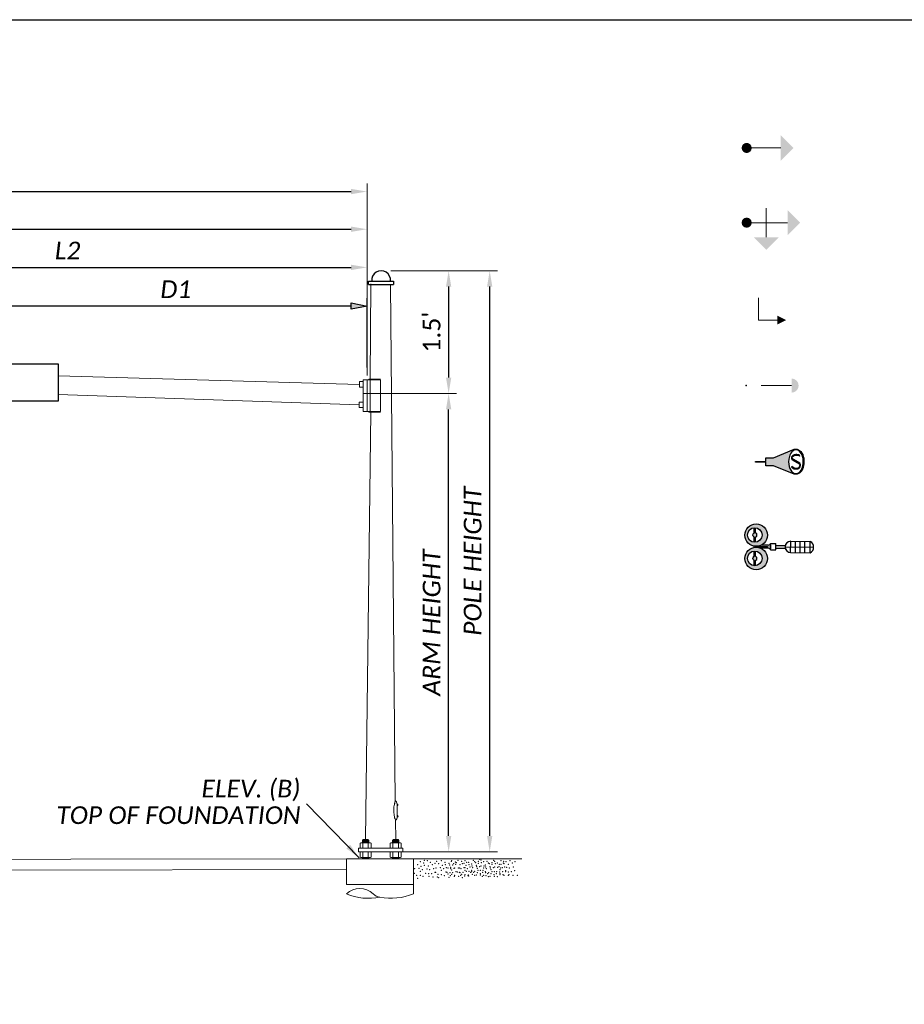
# Model space of a CAD drawing. Header units: feet. Extents: x 2117445.6 to 2117516.1, y 657760.8 to 657781.8.
# Tile 6 of 8: x 2117492.8 to 2117499.8, y 657774 to 657781.8. Entities that reach past the tile are written whole.
import ezdxf

# ---------------------------------------------------------------- set-up
doc = ezdxf.new("R2010")
doc.units = ezdxf.units.FT
doc.header["$MEASUREMENT"] = 0
doc.linetypes.add('OhDOT_USTN1', pattern=[0.055, 0.014, -0.041])
doc.layers.add('0_Mview', color=7, linetype='Continuous', plot=False)
for name, color, linetype in [('SG_P_Detection', 24, 'Continuous'), ('SG_P_Heads', 2, 'Continuous'), ('SG_X_Heads', 2, 'Continuous'), ('SG_X_Mast_Arm', 7, 'OhDOT_USTN1'), ('SH_Data', 7, 'Continuous'), ('SH_Text', 7, 'Continuous')]:
    doc.layers.add(name, color=color, linetype=linetype)
doc.layers.add('SG_P_Detection (Construction)', color=12, linetype='Continuous', lineweight=13)
doc.styles.add('Slanted-Normal', font='font31.shx', dxfattribs={"height": 0.14})
doc.styles.add('Slanted-Normal LS 0.50', font='font31.shx', dxfattribs={"height": 0.14})
doc.styles.add('Slanted-Normal LS 0.50_0', font='font31.shx')
doc.styles.get("Standard").update_dxf_attribs({"font": 'arial.ttf'})
doc.dimstyles.new('Dec-0  Slanted', dxfattribs={"dimtxt": 0.14, "dimasz": 0.14, "dimexe": 0.07, "dimexo": 0.07, "dimgap": 0.07, "dimtad": 1, "dimdec": 0, "dimzin": 3, "dimdsep": 46, "dimtxsty": 'Slanted-Normal', "dimblk": 'Dim1', "dimcen": 0, "dimclrd": 95, "dimclre": 95, "dimclrt": 7, "dimaunit": 1, "dimadec": 5, "dimazin": 3, "dimtfac": 1, "dimtdec": 0, "dimtmove": 1, "dimatfit": 0, "dimldrblk": 'Dim1', "dimfxl": 1, "dimtolj": 1, "dimtzin": 0, "dimlwd": -1, "dimlwe": -1, "dimarcsym": 0})
doc.dimstyles.get("Standard").update_dxf_attribs({"dimtxt": 0.18, "dimasz": 0.18, "dimexe": 0.18, "dimexo": 0.0625, "dimgap": 0.09, "dimtad": 0, "dimtih": 1, "dimtoh": 1, "dimdec": 4, "dimzin": 0, "dimdsep": 46, "dimtxsty": 'Standard', "dimcen": 0.09, "dimadec": 0, "dimazin": 0, "dimtfac": 1, "dimtdec": 4, "dimtofl": 0, "dimtmove": 0, "dimatfit": 3, "dimfxl": 1, "dimtolj": 1, "dimtzin": 0, "dimarcsym": 0})

# ---------------------------------------------------------------- blocks, each defined once
blk = doc.blocks.new('*U1144')
at = {"layer": 'SH_Data', "lineweight": 13}
blk.add_line((-0.635, 0.114), (0.635, 0.114), dxfattribs=at)
for p in [(-0.586, 0.048), (-0.568, 0.003), (-0.555, 0.082), (-0.555, 0.082), (-0.555, 0.082), (-0.555, 0.082), (-0.544, 0.029), (-0.544, 0.029), (-0.544, 0.029), (-0.513, 0.066), (-0.513, 0.066), (-0.513, 0.066), (-0.513, 0.066), (-0.508, 0.037), (-0.505, 0.097), (-0.505, 0.097), (-0.471, 0.092), (-0.471, 0.092), (-0.471, 0.092), (-0.471, 0.092), (-0.458, 0.032), (-0.437, 0.074), (-0.437, 0.074), (-0.437, 0.074), (-0.437, 0.074), (-0.437, 0.074), (-0.411, 0.048), (-0.411, 0.048), (-0.38, 0.061), (-0.38, 0.061), (-0.369, 0.008), (-0.361, 0.087), (-0.361, 0.087), (-0.338, 0.058), (-0.32, 0.013), (-0.307, 0.092), (-0.307, 0.092), (-0.307, 0.092), (-0.307, 0.092), (-0.296, 0.039), (-0.296, 0.039), (-0.296, 0.039), (-0.281, 0), (-0.281, 0), (-0.281, 0), (-0.265, 0.076), (-0.265, 0.076), (-0.265, 0.076), (-0.265, 0.076), (-0.26, 0.047), (-0.249, 0.011), (-0.228, 0.006), (-0.228, 0.006), (-0.217, 0.061), (-0.21, 0.042), (-0.199, 0.017), (-0.189, 0.084), (-0.189, 0.084), (-0.189, 0.084), (-0.189, 0.084), (-0.189, 0.084), (-0.186, 0.095), (-0.186, 0.095), (-0.186, 0.095), (-0.186, 0.095), (-0.175, 0.043), (-0.175, 0.043), (-0.175, 0.043), (-0.163, 0.058), (-0.163, 0.058), (-0.16, 0.004), (-0.16, 0.004), (-0.16, 0.004), (-0.15, 0.008), (-0.15, 0.008), (-0.144, 0.079), (-0.144, 0.079), (-0.144, 0.079), (-0.144, 0.079), (-0.139, 0.051), (-0.131, 0.071), (-0.131, 0.071), (-0.113, 0.097), (-0.113, 0.097), (-0.108, 0.009), (-0.108, 0.009), (-0.091, 0.008), (-0.089, 0.045), (-0.076, 0.001), (-0.076, 0.001), (-0.076, 0.001), (-0.068, 0.087), (-0.068, 0.087), (-0.068, 0.087), (-0.068, 0.087), (-0.068, 0.087), (-0.06, 0.058), (-0.042, 0.061), (-0.042, 0.061), (-0.041, 0.013), (-0.029, 0.011), (-0.029, 0.011), (-0.028, 0.092), (-0.028, 0.092), (-0.028, 0.092), (-0.028, 0.092), (-0.018, 0.039), (-0.018, 0.039), (-0.018, 0.039), (-0.011, 0.074), (-0.011, 0.074), (-0.002, 0), (-0.002, 0), (-0.002, 0), (0.014, 0.076), (0.014, 0.076), (0.014, 0.076), (0.014, 0.076), (0.019, 0.047), (0.029, 0.02), (0.029, 0.02), (0.048, 0.056), (0.053, 0.032), (0.061, 0.012), (0.061, 0.012), (0.061, 0.012), (0.069, 0.098), (0.069, 0.098), (0.069, 0.098), (0.069, 0.098), (0.069, 0.098), (0.084, 0.082), (0.095, 0.072), (0.095, 0.072), (0.102, 0.038), (0.108, 0.022), (0.108, 0.022), (0.115, 0.004), (0.115, 0.004), (0.115, 0.004), (0.126, 0.085), (0.126, 0.085), (0.126, 0.064), (0.126, 0.064), (0.126, 0.064), (0.141, 0.024), (0.141, 0.024), (0.141, 0.024), (0.144, 0.111), (0.144, 0.111), (0.157, 0.1), (0.157, 0.1), (0.157, 0.1), (0.157, 0.1), (0.157, 0.032), (0.162, 0.072), (0.188, 0.082), (0.191, 0.006), (0.191, 0.006), (0.194, 0.03), (0.194, 0.03), (0.209, 0.042), (0.214, 0.018), (0.23, 0.084), (0.23, 0.084), (0.23, 0.084), (0.23, 0.084), (0.23, 0.084), (0.245, 0.068), (0.256, 0.058), (0.256, 0.058), (0.264, 0.023), (0.269, 0.008), (0.269, 0.008), (0.287, 0.05), (0.287, 0.05), (0.287, 0.05), (0.288, 0.071), (0.288, 0.071), (0.303, 0.01), (0.303, 0.01), (0.303, 0.01), (0.306, 0.097), (0.306, 0.097), (0.318, 0.018), (0.319, 0.086), (0.319, 0.086), (0.319, 0.086), (0.319, 0.086), (0.324, 0.057), (0.349, 0.068), (0.355, 0.016), (0.355, 0.016), (0.368, 0.023), (0.374, 0.052), (0.387, 0.008), (0.387, 0.008), (0.387, 0.008), (0.391, 0.05), (0.391, 0.05), (0.391, 0.05), (0.394, 0.094), (0.394, 0.094), (0.394, 0.094), (0.394, 0.094), (0.394, 0.094), (0.407, 0.01), (0.407, 0.01), (0.407, 0.01), (0.421, 0.068), (0.421, 0.068), (0.423, 0.086), (0.423, 0.086), (0.423, 0.086), (0.423, 0.086), (0.428, 0.057), (0.434, 0.018), (0.434, 0.018), (0.452, 0.081), (0.452, 0.081), (0.459, 0.016), (0.459, 0.016), (0.478, 0.052), (0.491, 0.008), (0.491, 0.008), (0.491, 0.008), (0.498, 0.094), (0.498, 0.094), (0.498, 0.094), (0.498, 0.094), (0.498, 0.094), (0.525, 0.068), (0.525, 0.068), (0.538, 0.018), (0.538, 0.018), (0.556, 0.081), (0.556, 0.081), (-0.623, -0.054), (-0.618, -0.002), (-0.597, -0.078), (-0.586, -0.114), (-0.555, -0.031), (-0.555, -0.031), (-0.555, -0.031), (-0.555, -0.08), (-0.555, -0.08), (-0.529, -0.01), (-0.529, -0.01), (-0.529, -0.01), (-0.521, -0.091), (-0.489, -0.054), (-0.489, -0.054), (-0.476, -0.005), (-0.476, -0.005), (-0.455, -0.059), (-0.45, -0.091), (-0.445, -0.012), (-0.445, -0.012), (-0.445, -0.012), (-0.421, -0.057), (-0.421, -0.057), (-0.403, -0.099), (-0.398, -0.002), (-0.398, -0.002), (-0.382, -0.044), (-0.382, -0.044), (-0.375, -0.044), (-0.353, -0.099), (-0.348, -0.068), (-0.338, -0.104), (-0.307, -0.021), (-0.307, -0.021), (-0.307, -0.021), (-0.307, -0.07), (-0.307, -0.07), (-0.273, -0.081), (-0.254, -0.041), (-0.241, -0.044), (-0.241, -0.044), (-0.228, -0.064), (-0.217, -0.101), (-0.207, -0.049), (-0.202, -0.081), (-0.197, -0.002), (-0.197, -0.002), (-0.197, -0.002), (-0.186, -0.017), (-0.186, -0.017), (-0.186, -0.017), (-0.186, -0.067), (-0.186, -0.067), (-0.173, -0.047), (-0.173, -0.047), (-0.155, -0.089), (-0.152, -0.077), (-0.134, -0.034), (-0.134, -0.034), (-0.121, -0.041), (-0.121, -0.041), (-0.105, -0.089), (-0.096, -0.044), (-0.087, -0.046), (-0.081, -0.077), (-0.07, -0.068), (-0.06, -0.104), (-0.053, -0.043), (-0.053, -0.043), (-0.034, -0.085), (-0.028, -0.021), (-0.028, -0.021), (-0.028, -0.021), (-0.028, -0.07), (-0.028, -0.07), (-0.013, -0.03), (-0.013, -0.03), (0.006, -0.081), (0.011, -0.074), (0.015, -0.085), (0.016, -0.03), (0.016, -0.03), (0.037, -0.044), (0.037, -0.044), (0.047, -0.02), (0.05, -0.035), (0.056, -0.067), (0.073, -0.044), (0.084, -0.033), (0.084, -0.033), (0.084, -0.08), (0.103, -0.074), (0.115, -0.046), (0.115, -0.046), (0.124, -0.02), (0.124, -0.02), (0.149, -0.057), (0.151, -0.02), (0.152, -0.074), (0.173, -0.089), (0.177, -0.044), (0.178, -0.044), (0.178, -0.044), (0.181, -0.02), (0.181, -0.02), (0.188, -0.08), (0.209, -0.034), (0.212, -0.049), (0.217, -0.081), (0.222, -0.002), (0.222, -0.002), (0.222, -0.002), (0.235, -0.058), (0.245, -0.094), (0.246, -0.047), (0.246, -0.047), (0.264, -0.089), (0.277, -0.011), (0.277, -0.011), (0.277, -0.011), (0.277, -0.06), (0.277, -0.06), (0.285, -0.034), (0.285, -0.034), (0.311, -0.071), (0.313, -0.034), (0.314, -0.089), (0.339, -0.058), (0.342, -0.034), (0.342, -0.034), (0.349, -0.094), (0.376, -0.039), (0.381, -0.011), (0.381, -0.011), (0.381, -0.011), (0.381, -0.06), (0.381, -0.06), (0.381, -0.071), (0.41, -0.037), (0.41, -0.037), (0.415, -0.071), (0.428, -0.079), (0.446, -0.034), (0.446, -0.034), (0.449, -0.024), (0.449, -0.024), (0.478, -0.079), (0.48, -0.039), (0.485, -0.071), (0.514, -0.037), (0.514, -0.037), (0.532, -0.079), (0.553, -0.024), (0.553, -0.024), (0.582, -0.079)]:
    blk.add_point(p, dxfattribs=at)
blk = doc.blocks.new('*U1145')
at = {"layer": 'SH_Data', "lineweight": 13}
blk.add_line((-6.474, -0.07), (6.473, -0.057), dxfattribs=at)
at = {"layer": 'SH_Data', "lineweight": 13, "flags": 128}
blk.add_lwpolyline([(6.473, 0.07), (-6.457, 0.054)], dxfattribs=at)
at = {"layer": 'SH_Data', "lineweight": 13}
blk.add_open_spline([(-6.451, 0.058), (-6.444, 0.046), (-6.436, 0.034), (-6.429, 0.022), (-6.423, 0.013), (-6.458, 0.015), (-6.457, 0.007), (-6.457, -0.002), (-6.453, -0.013), (-6.448, -0.022), (-6.444, -0.031), (-6.434, -0.04), (-6.43, -0.046), (-6.426, -0.051), (-6.469, -0.055), (-6.459, -0.057), (-6.448, -0.061), (-6.437, -0.064), (-6.426, -0.067)], degree=3, knots=[0, 0, 0, 0, 0.2091, 0.2091, 0.2091, 0.373333, 0.373333, 0.373333, 0.524635, 0.524635, 0.524635, 0.674081, 0.674081, 0.674081, 0.829858, 0.829858, 0.829858, 1, 1, 1, 1], dxfattribs=at)
for p in [(-6.416, 0.029), (-6.416, 0.029), (-6.403, 0.042), (-6.392, 0.024), (-6.392, 0.024), (-6.392, 0.024), (-6.392, 0.024), (-6.356, 0), (-6.356, 0), (-6.356, 0), (-6.356, 0), (-6.356, 0), (-6.356, 0), (-6.342, 0.026), (-6.324, 0), (-6.314, 0.029), (-6.45, -0.018), (-6.426, -0.067), (-6.413, -0.008), (-6.413, -0.008), (-6.413, -0.008), (-6.413, -0.008), (-6.413, -0.008), (-6.413, -0.008), (-6.413, -0.008), (-6.413, -0.008), (-6.413, -0.047), (-6.413, -0.047), (-6.413, -0.047), (-6.379, -0.06), (-6.376, -0.029), (-6.376, -0.029), (-6.376, -0.029), (-6.376, -0.029), (-6.376, -0.029), (-6.376, -0.029), (-6.376, -0.029), (-6.376, -0.029), (-6.376, -0.029), (-6.35, -0.042), (-6.35, -0.042), (-6.35, -0.042), (-6.322, -0.037), (-6.322, -0.037), (-6.322, -0.037), (-6.322, -0.037)]:
    blk.add_point(p, dxfattribs=at)
blk = doc.blocks.new('*D1182')
at = {"layer": 'Defpoints', "color": 0, "linetype": 'Continuous', "transparency": 16777216}
for p in [(2117495.5542, 657780.4461), (2117486.6594, 657779.2316), (2117495.5542, 657778.991)]:
    blk.add_point(p, dxfattribs=at)
at = {"layer": 'SH_Text', "color": 97, "linetype": 'Continuous', "lineweight": 0, "transparency": 16777216}
for p, q in [((2117486.6594, 657779.2946), (2117486.6594, 657780.5091)), ((2117495.5542, 657779.054), (2117495.5542, 657780.5091))]:
    blk.add_line(p, q, dxfattribs=at)
at = {"layer": 'SH_Text', "color": 0, "linetype": 'Continuous', "lineweight": -2, "transparency": 16777216}
blk.add_line((2117486.7854, 657780.4461), (2117495.4282, 657780.4461), dxfattribs=at)
at = {"layer": 'SH_Text', "color": 0, "linetype": 'Continuous', "transparency": 16777216}
for points in [[(2117486.7854, 657780.4671), (2117486.7854, 657780.4251), (2117486.6594, 657780.4461)], [(2117495.4282, 657780.4671), (2117495.4282, 657780.4251), (2117495.5542, 657780.4461)]]:
    blk.add_solid(points, dxfattribs=at)
at = {"layer": 'SH_Text', "color": 7, "linetype": 'Continuous', "lineweight": 0, "transparency": 16777216, "insert": (2117491.1068, 657780.5791), "char_height": 0.14, "attachment_point": 5, "style": 'Slanted-Normal LS 0.50_0'}
blk.add_mtext('{\\fCalibri|b0|i1|c0|p39;L}', dxfattribs=at)
blk = doc.blocks.new('*D1176')
at = {"layer": 'Defpoints', "color": 0, "linetype": 'Continuous', "transparency": 16777216}
for p in [(2117495.5542, 657780.1477), (2117487.176, 657779.5381), (2117495.5542, 657778.991)]:
    blk.add_point(p, dxfattribs=at)
at = {"layer": 'SH_Text', "color": 97, "linetype": 'Continuous', "lineweight": 0, "transparency": 16777216}
for p, q in [((2117487.176, 657779.6011), (2117487.176, 657780.2107)), ((2117495.5542, 657779.054), (2117495.5542, 657780.2107))]:
    blk.add_line(p, q, dxfattribs=at)
at = {"layer": 'SH_Text', "color": 0, "linetype": 'Continuous', "lineweight": -2, "transparency": 16777216}
blk.add_line((2117487.302, 657780.1477), (2117495.4282, 657780.1477), dxfattribs=at)
at = {"layer": 'SH_Text', "color": 0, "linetype": 'Continuous', "transparency": 16777216}
for points in [[(2117487.302, 657780.1687), (2117487.302, 657780.1267), (2117487.176, 657780.1477)], [(2117495.4282, 657780.1687), (2117495.4282, 657780.1267), (2117495.5542, 657780.1477)]]:
    blk.add_solid(points, dxfattribs=at)
at = {"layer": 'SH_Text', "color": 7, "linetype": 'Continuous', "lineweight": 0, "transparency": 16777216, "insert": (2117491.3651, 657780.2809), "char_height": 0.14, "attachment_point": 5, "style": 'Slanted-Normal LS 0.50_0'}
blk.add_mtext('{\\fCalibri|b0|i1|c0|p39;L1}', dxfattribs=at)
blk = doc.blocks.new('*D1177')
at = {"layer": 'Defpoints', "color": 0, "linetype": 'Continuous', "transparency": 16777216}
for p in [(2117495.5542, 657779.8456), (2117490.815, 657779.4147), (2117495.5542, 657778.991)]:
    blk.add_point(p, dxfattribs=at)
at = {"layer": 'SH_Text', "color": 97, "linetype": 'Continuous', "lineweight": 0, "transparency": 16777216}
for p, q in [((2117490.815, 657779.4777), (2117490.815, 657779.9086)), ((2117495.5542, 657779.054), (2117495.5542, 657779.9086))]:
    blk.add_line(p, q, dxfattribs=at)
at = {"layer": 'SH_Text', "color": 0, "linetype": 'Continuous', "lineweight": -2, "transparency": 16777216}
blk.add_line((2117490.941, 657779.8456), (2117495.4282, 657779.8456), dxfattribs=at)
at = {"layer": 'SH_Text', "color": 0, "linetype": 'Continuous', "transparency": 16777216}
for points in [[(2117490.941, 657779.8666), (2117490.941, 657779.8246), (2117490.815, 657779.8456)], [(2117495.4282, 657779.8666), (2117495.4282, 657779.8246), (2117495.5542, 657779.8456)]]:
    blk.add_solid(points, dxfattribs=at)
at = {"layer": 'SH_Text', "color": 7, "linetype": 'Continuous', "lineweight": 0, "transparency": 16777216, "insert": (2117493.1846, 657779.9793), "char_height": 0.14, "attachment_point": 5, "style": 'Slanted-Normal LS 0.50_0'}
blk.add_mtext('{\\fCalibri|b0|i1|c0|p39;L2}', dxfattribs=at)
blk = doc.blocks.new('*D1178')
at = {"layer": 'Defpoints', "color": 0, "linetype": 'Continuous', "transparency": 16777216}
for p in [(2117496.1635, 657778.8475), (2117496.2003, 657778.8475), (2117495.7445, 657775.2189)]:
    blk.add_point(p, dxfattribs=at)
at = {"layer": 'SH_Text', "color": 97, "linetype": 'Continuous', "lineweight": 0, "transparency": 16777216}
for p, q in [((2117496.2265, 657778.8475), (2117496.2633, 657778.8475)), ((2117495.8075, 657775.2189), (2117496.2633, 657775.2189))]:
    blk.add_line(p, q, dxfattribs=at)
at = {"layer": 'SH_Text', "color": 0, "linetype": 'Continuous', "lineweight": -2, "transparency": 16777216}
blk.add_line((2117496.2003, 657775.3449), (2117496.2003, 657778.7215), dxfattribs=at)
at = {"layer": 'SH_Text', "color": 0, "linetype": 'Continuous', "transparency": 16777216}
for points in [[(2117496.1793, 657778.7215), (2117496.2213, 657778.7215), (2117496.2003, 657778.8475)], [(2117496.1793, 657775.3449), (2117496.2213, 657775.3449), (2117496.2003, 657775.2189)]]:
    blk.add_solid(points, dxfattribs=at)
at = {"layer": 'SH_Text', "color": 7, "linetype": 'Continuous', "lineweight": 0, "transparency": 16777216, "insert": (2117496.0657, 657777.0332), "char_height": 0.14, "attachment_point": 5, "rotation": 90, "style": 'Slanted-Normal LS 0.50_0'}
blk.add_mtext('{\\fCalibri|b0|i1|c0|p39;ARM HEIGHT}', dxfattribs=at)
blk = doc.blocks.new('*D1179')
at = {"layer": 'Defpoints', "color": 0, "linetype": 'Continuous', "transparency": 16777216}
for p in [(2117496.133, 657779.8192), (2117496.5252, 657779.8192), (2117496.0609, 657775.2189)]:
    blk.add_point(p, dxfattribs=at)
at = {"layer": 'SH_Text', "color": 97, "linetype": 'Continuous', "lineweight": 0, "transparency": 16777216}
for p, q in [((2117496.196, 657779.8192), (2117496.5882, 657779.8192)), ((2117496.1239, 657775.2189), (2117496.5882, 657775.2189))]:
    blk.add_line(p, q, dxfattribs=at)
at = {"layer": 'SH_Text', "color": 0, "linetype": 'Continuous', "lineweight": -2, "transparency": 16777216}
blk.add_line((2117496.5252, 657775.3449), (2117496.5252, 657779.6932), dxfattribs=at)
at = {"layer": 'SH_Text', "color": 0, "linetype": 'Continuous', "transparency": 16777216}
for points in [[(2117496.5042, 657779.6932), (2117496.5462, 657779.6932), (2117496.5252, 657779.8192)], [(2117496.5042, 657775.3449), (2117496.5462, 657775.3449), (2117496.5252, 657775.2189)]]:
    blk.add_solid(points, dxfattribs=at)
at = {"layer": 'SH_Text', "color": 7, "linetype": 'Continuous', "lineweight": 0, "transparency": 16777216, "insert": (2117496.3905, 657777.519), "char_height": 0.14, "attachment_point": 5, "rotation": 90, "style": 'Slanted-Normal LS 0.50_0'}
blk.add_mtext('{\\fCalibri|b0|i1|c0|p39;POLE HEIGHT}', dxfattribs=at)
blk = doc.blocks.new('*D1180')
at = {"layer": 'Defpoints', "color": 0, "linetype": 'Continuous', "transparency": 16777216}
for p in [(2117495.7428, 657779.8192), (2117496.2003, 657778.8475), (2117496.2475, 657778.8475)]:
    blk.add_point(p, dxfattribs=at)
at = {"layer": 'SH_Text', "color": 97, "linetype": 'Continuous', "lineweight": 0, "transparency": 16777216}
for p, q in [((2117495.8058, 657779.8192), (2117496.2633, 657779.8192)), ((2117496.1845, 657778.8475), (2117496.1373, 657778.8475))]:
    blk.add_line(p, q, dxfattribs=at)
at = {"layer": 'SH_Text', "color": 0, "linetype": 'Continuous', "lineweight": -2, "transparency": 16777216}
blk.add_line((2117496.2003, 657779.6932), (2117496.2003, 657778.9735), dxfattribs=at)
at = {"layer": 'SH_Text', "color": 0, "linetype": 'Continuous', "transparency": 16777216}
for points in [[(2117496.1793, 657779.6932), (2117496.2213, 657779.6932), (2117496.2003, 657779.8192)], [(2117496.1793, 657778.9735), (2117496.2213, 657778.9735), (2117496.2003, 657778.8475)]]:
    blk.add_solid(points, dxfattribs=at)
at = {"layer": 'SH_Text', "color": 7, "linetype": 'Continuous', "lineweight": 0, "transparency": 16777216, "insert": (2117496.0661, 657779.3334), "char_height": 0.14, "attachment_point": 5, "rotation": 90, "style": 'Slanted-Normal LS 0.50_0'}
blk.add_mtext("{\\fCalibri|b0|i0|c0|p39;1.5'}", dxfattribs=at)
blk = doc.blocks.new('Dim1')
h = blk.add_hatch(color=4)
h.dxf.hatch_style = 1
h.paths.add_polyline_path([(0, 0), (-1, -0.2), (-1, 0.2)])
at = {"color": 4}
blk.add_lwpolyline([(0, 0), (-1, -0.2), (-1, 0.2), (0, 0)], dxfattribs=at)
blk = doc.blocks.new('*D1181')
at = {"layer": 'Defpoints', "color": 0, "linetype": 'Continuous', "transparency": 16777216}
for p in [(2117492.5279, 657779.5394), (2117492.5279, 657779.082), (2117495.5542, 657778.991)]:
    blk.add_point(p, dxfattribs=at)
at = {"layer": 'SH_Text', "color": 95, "linetype": 'Continuous', "transparency": 16777216}
for p, q in [((2117492.5279, 657779.145), (2117492.5279, 657779.6024)), ((2117495.5542, 657779.054), (2117495.5542, 657779.6024)), ((2117495.4282, 657779.5394), (2117492.6539, 657779.5394))]:
    blk.add_line(p, q, dxfattribs=at)
at = {"layer": 'SH_Text', "color": 95, "linetype": 'Continuous', "transparency": 16777216, "xscale": 0.126, "yscale": 0.126, "zscale": 0.126, "rotation": 180}
blk.add_blockref('Dim1', (2117492.5279, 657779.5394), dxfattribs=at)
at = {"layer": 'SH_Text', "color": 95, "linetype": 'Continuous', "transparency": 16777216, "xscale": 0.126, "yscale": 0.126, "zscale": 0.126}
blk.add_blockref('Dim1', (2117495.5542, 657779.5394), dxfattribs=at)
at = {"layer": 'SH_Text', "color": 7, "linetype": 'Continuous', "lineweight": 0, "transparency": 16777216, "insert": (2117494.041, 657779.6726), "char_height": 0.14, "attachment_point": 5, "style": 'Slanted-Normal LS 0.50_0'}
blk.add_mtext('\\A1;{\\fCalibri|b0|i1|c0|p39;D1}', dxfattribs=at)
blk = doc.blocks.new('SHSWP_3')
at = {"layer": 'SG_P_Heads', "linetype": 'Continuous', "lineweight": 0}
h = blk.add_hatch(color=2, dxfattribs=at)
edge = h.paths.add_edge_path()
edge.add_arc((0, 0), 0.04, 0, 360)
at = {"layer": 'SG_P_Heads', "color": 2, "linetype": 'Continuous', "lineweight": 13}
blk.add_line((0.04, 0), (0.27, 0), dxfattribs=at)
at = {"layer": 'SG_P_Heads', "color": 30, "linetype": 'Continuous', "lineweight": 0, "extrusion": (0, 0, -1)}
blk.add_solid([(-0.2698, 0.0999), (-0.3698, -0.0001), (-0.2698, -0.1001)], dxfattribs=at)
blk = doc.blocks.new('PEDPBP')
at = {"layer": 'SG_P_Detection', "linetype": 'Continuous', "lineweight": 0}
blk.add_hatch(color=2, dxfattribs=at).paths.add_polyline_path([(0.18, 0.028), (0.18, -0.028, 0.999997)])
at = {"layer": 'SG_P_Detection', "color": 2, "linetype": 'Continuous', "lineweight": 13}
blk.add_line((0.06, 0), (0.18, 0), dxfattribs=at)
at = {"layer": 'SG_P_Detection (Construction)', "color": 2, "linetype": 'Continuous', "lineweight": 30}
blk.add_point((0, 0), dxfattribs=at)
blk = doc.blocks.new('PED1P')
at = {"layer": 'Defpoints', "color": 2, "linetype": 'Continuous', "lineweight": 30}
blk.add_point((0, 0), dxfattribs=at)
at = {"layer": 'SG_P_Heads', "color": 2, "linetype": 'Continuous', "lineweight": 13, "flags": 128}
blk.add_lwpolyline([(0.06, 0), (0.235, 0), (0.235, -0.15)], dxfattribs=at)
at = {"layer": 'SG_P_Heads', "color": 2, "linetype": 'Continuous', "lineweight": 0, "extrusion": (0, 0, -1)}
blk.add_solid([(-0.27, -0.15), (-0.2, -0.15), (-0.235, -0.22)], dxfattribs=at)
blk = doc.blocks.new('A$C15B74250')
at = {"layer": 'SG_P_Heads', "linetype": 'Continuous', "lineweight": 0}
h = blk.add_hatch(color=2, dxfattribs=at)
edge = h.paths.add_edge_path()
edge.add_arc((0.0398, 0.2148), 0.04, 0, 360)
at = {"layer": 'SG_P_Heads', "color": 2, "linetype": 'Continuous', "lineweight": 13}
for p, q in [((0.1948, 0.3298), (0.1948, 0.0998)), ((0.0798, 0.2148), (0.3637, 0.2148))]:
    blk.add_line(p, q, dxfattribs=at)
at = {"layer": 'SG_P_Heads', "color": 30, "linetype": 'Continuous', "lineweight": 0, "extrusion": (0, 0, -1)}
for points in [[(-0.3637, 0.3148), (-0.4637, 0.2148), (-0.3637, 0.1148)], [(-0.2948, 0.1), (-0.1948, 0), (-0.0948, 0.1)]]:
    blk.add_solid(points, dxfattribs=at)
blk = doc.blocks.new('CONFIRMLIGHT')
at = {"layer": 'SG_X_Heads', "linetype": 'Continuous'}
for p, q in [((0, 0.0247), (0.042, 0.0247)), ((0, -0.0247), (0, 0.0247)), ((0.042, -0.0247), (0.042, 0.0247)), ((0.042, 0.0111), (0.1161, 0.0111)), ((0.159, -0.0443), (0.159, 0.0443)), ((0.159, 0.0443), (0.3139, 0.0443)), ((0.1966, -0.0443), (0.1966, 0.0443)), ((0.2336, -0.0443), (0.2336, 0.0443)), ((0.2706, -0.0443), (0.2706, 0.0443)), ((0.3139, -0.0443), (0.3139, 0.0443)), ((0, -0.0247), (0.042, -0.0247)), ((0.042, -0.0111), (0.1161, -0.0111)), ((0.1147, 0), (0.341, 0)), ((0.159, -0.0443), (0.3139, -0.0443))]:
    blk.add_line(p, q, dxfattribs=at)
for centre, radius, start, end in [((0.159, 0), 0.0443, 90, 270), ((0.2912, 0), 0.0498, 297.07024, 62.92976)]:
    blk.add_arc(centre, radius, start, end, dxfattribs=at)
blk = doc.blocks.new('A$C52E11F21')
at = {"layer": 'SG_X_Heads'}
h = blk.add_hatch(color=256, dxfattribs=at)
h.dxf.hatch_style = 1
h.paths.add_polyline_path([(4.05, 1.87, 1), (0.52, 1.87, 1)])
h.paths.add_polyline_path([(1.34, 1.85, -1), (3.66, 1.85, -1)], flags=16)
h = blk.add_hatch(color=256, dxfattribs=at)
h.dxf.hatch_style = 1
h.paths.add_polyline_path([(2.83, 1.86), (2.77, 2.02), (2.67, 2.14), (2.6, 2.15), (2.6, 3, 0.043408), (2.4, 3), (2.4, 2.17), (2.33, 2.16), (2.2, 2.02), (2.16, 1.86), (2.2, 1.69), (2.33, 1.56), (2.4, 1.54), (2.4, 0.7, 0.041771), (2.59, 0.7), (2.59, 1.54), (2.67, 1.55), (2.77, 1.69)])
h = blk.add_hatch(color=256, dxfattribs=at)
h.dxf.hatch_style = 1
h.paths.add_polyline_path([(2.59, 0.13, -0.148077), (1.57, 0.25), (0.37, 0.26), (0.11, 0.36, 0.38471), (0, 0.26), (0, -0.26, 0.46132), (0.12, -0.35), (0.39, -0.25), (1.5, -0.25, -0.160112), (2.59, -0.09)])
h.paths.add_polyline_path([(0.47, 0.05), (2.32, 0.05), (2.32, -0.05), (0.47, -0.05)], flags=16)
h = blk.add_hatch(color=256, dxfattribs=at)
h.dxf.hatch_style = 1
h.paths.add_polyline_path([(0.52, -1.83, 1), (4.05, -1.83, 1)])
h.paths.add_polyline_path([(3.66, -1.85, -1), (1.34, -1.85, -1)], flags=16)
h = blk.add_hatch(color=256, dxfattribs=at)
h.dxf.hatch_style = 1
h.paths.add_polyline_path([(2.83, -1.84), (2.77, -1.68), (2.67, -1.56), (2.6, -1.55), (2.6, -0.7, 0.043408), (2.4, -0.7), (2.4, -1.53), (2.33, -1.54), (2.2, -1.68), (2.16, -1.84), (2.2, -2.01), (2.33, -2.14), (2.4, -2.16), (2.4, -3, 0.041771), (2.59, -3), (2.59, -2.16), (2.67, -2.15), (2.77, -2.01)])
at = {"layer": 'SG_X_Heads', "flags": 128}
for points in [[(2.4, 3), (2.4, 2.17), (2.33, 2.16), (2.2, 2.02), (2.16, 1.86), (2.2, 1.69), (2.33, 1.56), (2.4, 1.54), (2.4, 0.7)], [(2.6, 3), (2.6, 2.15), (2.67, 2.14), (2.77, 2.02), (2.83, 1.86), (2.77, 1.69), (2.67, 1.55)], [(0.11, 0.36), (0.11, 0.36), (0.37, 0.26), (1.57, 0.25)], [(2.67, 1.55), (2.59, 1.54)], [(2.59, 1.54), (2.59, 0.7)], [(2.59, 0.13), (2.59, -0.09)], [(0.39, -0.25), (1.5, -0.25)], [(2.4, -0.7), (2.4, -1.53), (2.33, -1.54), (2.2, -1.68), (2.16, -1.84), (2.2, -2.01), (2.33, -2.14), (2.4, -2.16), (2.4, -3)], [(2.6, -0.7), (2.6, -1.55), (2.67, -1.56), (2.77, -1.68), (2.83, -1.84), (2.77, -2.01), (2.67, -2.15)], [(2.67, -2.15), (2.59, -2.16)], [(2.59, -2.16), (2.59, -3)]]:
    blk.add_lwpolyline(points, dxfattribs=at)
blk.add_lwpolyline([(0.39, -0.25), (0.12, -0.35, -0.46132), (0, -0.26), (0, 0.26, -0.38471), (0.11, 0.36)], format="xyb", dxfattribs=at)
blk.add_lwpolyline([(0.47, 0.05), (2.32, 0.05), (2.32, -0.05), (0.47, -0.05)], close=True, dxfattribs=at)
at = {"layer": 'SG_X_Heads'}
for centre, radius in [((2.28, 1.87), 1.77), ((2.5, 1.85), 1.16), ((2.28, -1.83), 1.77), ((2.5, -1.85), 1.16)]:
    blk.add_circle(centre, radius, dxfattribs=at)
blk = doc.blocks.new('A$C7FB05BD3')
at = {"layer": 'SG_X_Heads', "xscale": 0.9999221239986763, "yscale": 0.9999221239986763, "zscale": 0.9999221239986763, "rotation": 359.3991241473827}
blk.add_blockref('CONFIRMLIGHT', (0.2026, 0.1818), dxfattribs=at)
at = {"layer": 'SG_X_Mast_Arm', "color": 1, "linetype": 'Continuous', "xscale": 0.04999610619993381, "yscale": 0.04999610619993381, "zscale": 0.04999610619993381, "rotation": 180}
blk.add_blockref('A$C52E11F21', (0.2026, 0.1818), dxfattribs=at)
blk = doc.blocks.new('A$C2BAC44A6')
at = {"layer": 'SG_X_Heads'}
h = blk.add_hatch(color=256, dxfattribs=at)
h.dxf.hatch_style = 1
h.paths.add_polyline_path([(2.31, -1.98, 0.127815), (2.89, -1.94, 0.201337), (3.6, -1.19, 0.195158), (3.64, 1.11, 0.179739), (2.89, 1.94, 0.165642), (2.3, 1.95), (-0.98, 0.62), (-2.19, 0.62), (-2.19, 0.03), (-3.82, 0.03, 1), (-3.77, -0.06), (-2.18, -0.06), (-2.18, -0.66), (-0.98, -0.66)])
h.paths.add_polyline_path([(1.42, -0.03), (1.45, 0.37), (1.61, 1.05), (1.78, 1.35), (1.94, 1.58), (2.33, 1.85, -0.162104), (2.85, 1.84, -0.184087), (3.55, 1.04, -0.192432), (3.5, -1.15, -0.200652), (2.85, -1.84, -0.12413), (2.34, -1.87), (1.94, -1.62), (1.61, -1.07), (1.52, -0.75), (1.45, -0.39)], flags=16)
h.paths.add_polyline_path([(1.42, -0.03), (1.45, -0.39), (1.52, -0.75), (1.61, -1.07), (1.94, -1.62), (2.34, -1.87, 0.12413), (2.85, -1.84, 0.200652), (3.5, -1.15, 0.195317), (3.54, 1.07, 0.178445), (2.85, 1.84, 0.162104), (2.33, 1.85), (1.94, 1.58), (1.78, 1.35), (1.61, 1.05), (1.45, 0.37)], flags=0)
h = blk.add_hatch(color=256, dxfattribs=at)
h.dxf.hatch_style = 1
h.paths.add_polyline_path([(1.87, -0.86), (2.28, -1.12), (2.47, -1.16), (2.72, -1.16), (2.88, -1.13), (2.99, -1.11), (3.05, -1.06), (3.08, -1.03), (3.11, -0.99), (3.18, -0.94), (3.25, -0.76), (3.25, -0.69), (3.28, -0.59), (3.29, -0.48), (3.25, -0.34), (3.21, -0.25), (2.16, 0.32), (2.01, 0.44), (1.98, 0.56), (1.99, 0.64), (2.02, 0.76), (2.13, 0.88), (2.32, 1.01), (2.54, 1.04), (2.7, 1.04), (3.06, 0.97), (3.12, 0.86), (3.2, 0.91), (3.14, 1.02), (3.05, 1.07), (2.71, 1.14), (2.53, 1.13), (2.28, 1.1), (2.07, 0.96), (1.93, 0.81), (1.89, 0.65), (1.89, 0.55), (1.93, 0.39), (2.11, 0.24), (3.13, -0.32), (3.16, -0.38), (3.19, -0.49), (3.19, -0.57), (3.16, -0.67), (3.15, -0.74), (3.1, -0.88), (3.04, -0.92), (2.96, -1.02), (2.86, -1.04), (2.71, -1.06), (2.48, -1.06), (2.31, -1.03), (1.92, -0.78)])
blk.add_line((2.33, 1.85), (2.33, 1.85), dxfattribs=at)
at = {"layer": 'SG_X_Heads', "flags": 128}
blk.add_lwpolyline([(-2.19, 0.62), (-0.98, 0.62), (2.3, 1.95, -0.165642), (2.89, 1.94, -0.179739), (3.64, 1.11, -0.195158), (3.6, -1.19, -0.201337), (2.89, -1.94, -0.127815), (2.31, -1.98), (-0.98, -0.66), (-2.18, -0.66), (-2.18, -0.06), (-3.82, -0.06, -0.639712), (-3.82, 0.03), (-2.19, 0.03), (-2.19, 0.62)], format="xyb", dxfattribs=at)
blk.add_lwpolyline([(2.85, -1.84, 0.200652), (3.5, -1.15, 0.195317), (3.54, 1.07, 0.178445), (2.85, 1.84, 0.162104), (2.33, 1.85), (1.94, 1.58), (1.78, 1.35), (1.61, 1.05), (1.45, 0.37), (1.42, -0.03), (1.45, -0.39), (1.52, -0.75), (1.61, -1.07), (1.94, -1.62), (2.34, -1.87, 0.12413)], format="xyb", close=True, dxfattribs=at)
blk.add_lwpolyline([(1.87, -0.86), (2.28, -1.12), (2.47, -1.16), (2.72, -1.16), (2.88, -1.13), (2.99, -1.11), (3.05, -1.06), (3.08, -1.03), (3.11, -0.99), (3.18, -0.94), (3.25, -0.76), (3.25, -0.69), (3.28, -0.59), (3.29, -0.48), (3.25, -0.34), (3.21, -0.25), (2.16, 0.32), (2.01, 0.44), (1.98, 0.56), (1.99, 0.64), (2.02, 0.76), (2.13, 0.88), (2.32, 1.01), (2.54, 1.04), (2.7, 1.04), (3.01, 0.98), (3.07, 0.95), (3.12, 0.86), (3.2, 0.91), (3.14, 1.02), (3.05, 1.07), (2.71, 1.14), (2.53, 1.13), (2.28, 1.1), (2.07, 0.96), (1.93, 0.81), (1.89, 0.65), (1.89, 0.55), (1.93, 0.39), (2.11, 0.24), (3.13, -0.32), (3.16, -0.38), (3.19, -0.49), (3.19, -0.57), (3.16, -0.67), (3.15, -0.74), (3.1, -0.88), (3.04, -0.92), (3, -0.97), (2.98, -0.99), (2.94, -1.02), (2.86, -1.04), (2.71, -1.06), (2.48, -1.06), (2.31, -1.03), (1.92, -0.78)], close=True, dxfattribs=at)

msp = doc.modelspace()

# ---------------------------------------------------------------- linework, layer by layer
at = {"layer": '0_Mview'}
msp.add_lwpolyline([(2117485.6051, 657781.8065), (2117516.1051, 657781.8065), (2117516.1051, 657760.8065), (2117485.6051, 657760.8065)], close=True, dxfattribs=at)
at = {"layer": 'SH_Data'}
for p, q in [((2117495.5658, 657779.7359), (2117495.7646, 657779.7359)), ((2117495.5658, 657779.7113), (2117495.5658, 657779.7359)), ((2117495.5658, 657779.7113), (2117495.7646, 657779.7113)), ((2117495.7646, 657779.7359), (2117495.7646, 657779.7113))]:
    msp.add_line(p, q, dxfattribs=at)
at = {"layer": 'SH_Data', "lineweight": 13}
for p, q in [((2117495.5799, 657778.9618), (2117495.5842, 657779.7143)), ((2117495.7414, 657779.71), (2117495.7782, 657775.6212)), ((2117493.1105, 657778.9883), (2117495.4947, 657778.9192)), ((2117493.1105, 657778.8402), (2117495.492, 657778.7575)), ((2117495.5839, 657778.6986), (2117495.5423, 657775.3164)), ((2117495.78, 657775.471), (2117495.7819, 657775.3164)), ((2117495.5678, 657775.3101), (2117495.5176, 657775.3101)), ((2117495.5176, 657775.3039), (2117495.5678, 657775.3039)), ((2117495.5678, 657775.2976), (2117495.5176, 657775.2976)), ((2117495.5239, 657775.307), (2117495.5616, 657775.307)), ((2117495.5616, 657775.3007), (2117495.5239, 657775.3007)), ((2117495.8067, 657775.3101), (2117495.7565, 657775.3101)), ((2117495.7565, 657775.3039), (2117495.8067, 657775.3039)), ((2117495.8067, 657775.2976), (2117495.7565, 657775.2976)), ((2117495.8005, 657775.307), (2117495.7628, 657775.307)), ((2117495.7628, 657775.3007), (2117495.8005, 657775.3007)), ((2117495.5209, 657775.2881), (2117495.5209, 657775.2469)), ((2117495.5209, 657775.2189), (2117495.5209, 657775.1776)), ((2117495.5239, 657775.2944), (2117495.5616, 657775.2944)), ((2117495.5645, 657775.2881), (2117495.5645, 657775.2469)), ((2117495.5645, 657775.2189), (2117495.5645, 657775.1776)), ((2117495.7381, 657775.2189), (2117495.7381, 657775.1776)), ((2117495.7598, 657775.2881), (2117495.7598, 657775.2469)), ((2117495.7598, 657775.1776), (2117495.7598, 657775.2189)), ((2117495.8005, 657775.2944), (2117495.7628, 657775.2944)), ((2117495.8033, 657775.2467), (2117495.8034, 657775.2881)), ((2117495.8034, 657775.2189), (2117495.8034, 657775.1776)), ((2117495.8252, 657775.1776), (2117495.8252, 657775.2189)), ((2117495.392, 657775.1634), (2117495.392, 657775.0774)), ((2117495.5176, 657775.1744), (2117495.5176, 657775.1634)), ((2117495.5678, 657775.1681), (2117495.5176, 657775.1681)), ((2117495.5616, 657775.1713), (2117495.5239, 657775.1713)), ((2117495.5239, 657775.165), (2117495.5616, 657775.165)), ((2117495.5678, 657775.1744), (2117495.5678, 657775.1634)), ((2117495.7565, 657775.1744), (2117495.7565, 657775.1634)), ((2117495.8067, 657775.1681), (2117495.7565, 657775.1681)), ((2117495.7628, 657775.1713), (2117495.8005, 657775.1713)), ((2117495.8005, 657775.165), (2117495.7628, 657775.165)), ((2117495.8067, 657775.1744), (2117495.8067, 657775.1634))]:
    msp.add_line(p, q, dxfattribs=at)
at = {"layer": 'SH_Data', "lineweight": 13, "flags": 128}
for points in [[(2117495.6621, 657778.9618), (2117495.5687, 657778.9618), (2117495.5671, 657778.9562), (2117495.6621, 657778.9562), (2117495.6621, 657778.7042), (2117495.5671, 657778.7042), (2117495.5687, 657778.6986), (2117495.6621, 657778.6986)], [(2117495.5228, 657778.9411), (2117495.4947, 657778.9411), (2117495.4947, 657778.8973), (2117495.5205, 657778.8973)], [(2117495.5228, 657778.9411), (2117495.4947, 657778.9411), (2117495.4947, 657778.8973), (2117495.5205, 657778.8973)], [(2117495.5542, 657778.9562), (2117495.5228, 657778.9562), (2117495.5228, 657778.7042), (2117495.5542, 657778.7042)], [(2117495.5228, 657778.7794), (2117495.492, 657778.7794), (2117495.492, 657778.7356), (2117495.5228, 657778.7356)], [(2117495.792, 657775.5967), (2117495.7976, 657775.5967), (2117495.7978, 657775.5868), (2117495.7951, 657775.5867), (2117495.7924, 657775.5867)], [(2117495.7941, 657775.4957), (2117495.7997, 657775.4958), (2117495.7995, 657775.5057), (2117495.794, 657775.5057)], [(2117495.5176, 657775.2913), (2117495.5176, 657775.3101), (2117495.5239, 657775.3164), (2117495.5616, 657775.3164), (2117495.5678, 657775.3101), (2117495.568, 657775.291)], [(2117495.7565, 657775.2913), (2117495.7565, 657775.3101), (2117495.7628, 657775.3164), (2117495.8005, 657775.3164), (2117495.8067, 657775.3101), (2117495.8067, 657775.2913)], [(2117495.4992, 657775.2469), (2117495.4992, 657775.2881), (2117495.5047, 657775.2913), (2117495.5807, 657775.2913), (2117495.5862, 657775.2881), (2117495.5862, 657775.2469)], [(2117495.4992, 657775.2189), (2117495.4992, 657775.1776), (2117495.5047, 657775.1744), (2117495.5807, 657775.1744), (2117495.5862, 657775.1776), (2117495.5862, 657775.2189)], [(2117495.7381, 657775.2469), (2117495.7381, 657775.2881), (2117495.7436, 657775.2913), (2117495.8196, 657775.2913), (2117495.8251, 657775.2881), (2117495.8252, 657775.2469)], [(2117495.392, 657775.1634), (2117495.9211, 657775.1634), (2117495.9211, 657775.1295)], [(2117495.8251, 657775.1776), (2117495.8196, 657775.1744), (2117495.7436, 657775.1744), (2117495.7381, 657775.1776)], [(2117495.3921, 657775.0774), (2117495.3921, 657774.9597), (2117495.9211, 657774.9607), (2117495.9211, 657775.1295), (2117495.9211, 657774.8867)]]:
    msp.add_lwpolyline(points, dxfattribs=at)
for points in [[(2117495.5801, 657778.7042), (2117495.5801, 657778.9562), (2117495.5542, 657778.9562), (2117495.5542, 657778.7042), (2117495.5801, 657778.7042)], [(2117495.486, 657775.2469), (2117495.8383, 657775.2469), (2117495.8383, 657775.2189), (2117495.486, 657775.2189), (2117495.486, 657775.2469)]]:
    msp.add_lwpolyline(points, close=True, dxfattribs=at)
at = {"layer": 'SH_Data'}
msp.add_arc((2117495.6659, 657779.7444), 0.0748, 353.07011, 186.92989, dxfattribs=at)
at = {"layer": 'SH_Data', "lineweight": 13}
for centre, radius, start, end in [((2117495.5754, 657775.2712), 0.0201, 57.19725, 122.80275), ((2117495.51, 657775.1945), 0.0201, 237.19183, 302.80544), ((2117495.5427, 657775.248), 0.0737, 252.80923, 287.19077), ((2117495.5754, 657775.1943), 0.0199, 236.8147, 302.6742), ((2117495.7489, 657775.1949), 0.0204, 237.79135, 302.2091), ((2117495.7816, 657775.2485), 0.0741, 252.91465, 287.08535), ((2117495.8143, 657775.1948), 0.0203, 237.57879, 302.42121), ((2117495.5634, 657775.2819), 0.4308, 246.56311, 282.49215), ((2117495.6648, 657774.9464), 0.0855, 224.33366, 264.47577), ((2117495.7468, 657775.3129), 0.4605, 258.70322, 292.24151)]:
    msp.add_arc(centre, radius, start, end, dxfattribs=at)
at = {"layer": 'SH_Data', "lineweight": 13, "extrusion": (0, 0, -1)}
for centre, radius, start, end in [((-2117495.7489, 657775.2715), 0.0199, 56.76339, 123.23661), ((-2117495.7816, 657775.2173), 0.074, 72.89902, 107.10929), ((-2117495.8147, 657775.2736), 0.0178, 53.08744, 125.89612), ((-2117495.4978, 657774.7743), 0.1543, 46.70991, 133.29009)]:
    msp.add_arc(centre, radius, start, end, dxfattribs=at)
at = {"layer": 'SH_Data', "lineweight": 13}
msp.add_open_spline([(2117495.7782, 657775.6212), (2117495.7749, 657775.609), (2117495.7716, 657775.5969), (2117495.7683, 657775.5848), (2117495.7649, 657775.5723), (2117495.7669, 657775.5589), (2117495.7671, 657775.5459), (2117495.7672, 657775.533), (2117495.7681, 657775.5201), (2117495.7693, 657775.5072), (2117495.7704, 657775.4946), (2117495.7747, 657775.481), (2117495.78, 657775.471), (2117495.7821, 657775.467), (2117495.7898, 657775.4758), (2117495.7915, 657775.4807), (2117495.7932, 657775.4857), (2117495.7942, 657775.4906), (2117495.7941, 657775.4957), (2117495.7938, 657775.5125), (2117495.7935, 657775.5294), (2117495.7932, 657775.5462), (2117495.7929, 657775.5597), (2117495.7926, 657775.5732), (2117495.7924, 657775.5867), (2117495.7923, 657775.59), (2117495.7922, 657775.5933), (2117495.7921, 657775.5967), (2117495.792, 657775.6018), (2117495.7907, 657775.6067), (2117495.7887, 657775.6117), (2117495.7869, 657775.6165), (2117495.7787, 657775.6259), (2117495.7775, 657775.6212), (2117495.7745, 657775.609), (2117495.7714, 657775.5969), (2117495.7683, 657775.5848)], degree=3, knots=[0, 0, 0, 0, 0.107127, 0.107127, 0.107127, 0.217481, 0.217481, 0.217481, 0.327835, 0.327835, 0.327835, 0.434963, 0.434963, 0.434963, 0.477608, 0.477608, 0.477608, 0.52098, 0.52098, 0.52098, 0.664383, 0.664383, 0.664383, 0.779533, 0.779533, 0.779533, 0.807804, 0.807804, 0.807804, 0.851624, 0.851624, 0.851624, 0.893329, 0.893329, 0.893329, 1, 1, 1, 1], dxfattribs=at)
at = {"layer": 'SH_Text', "lineweight": 13}
for p, q in [((2117495.5542, 657780.4214), (2117495.5542, 657778.991)), ((2117495.7428, 657779.8192), (2117496.5231, 657779.8192)), ((2117495.5235, 657778.8475), (2117496.0653, 657778.8475)), ((2117496.2475, 657778.8475), (2117495.7385, 657778.8475)), ((2117496.0239, 657778.8475), (2117495.7385, 657778.8475)), ((2117496.1635, 657778.8475), (2117495.7445, 657778.8475)), ((2117496.1635, 657775.2189), (2117495.7445, 657775.2189)), ((2117496.0653, 657775.2189), (2117495.8731, 657775.2189)), ((2117496.5231, 657775.2189), (2117496.0609, 657775.2189))]:
    msp.add_line(p, q, dxfattribs=at)
at = {"layer": 'SH_Text', "flags": 128}
msp.add_lwpolyline([(2117491.9452, 657779.082), (2117493.1105, 657779.082), (2117493.1105, 657778.7862), (2117491.9452, 657778.7862), (2117491.9452, 657779.082)], close=True, dxfattribs=at)

# ---------------------------------------------------------------- block references
at = {"layer": 'SG_P_Detection', "color": 2, "linetype": 'Continuous', "lineweight": 30, "xscale": 2.0000027, "yscale": 2.0000027, "zscale": 2.0000027}
msp.add_blockref('PEDPBP', (2117498.5541, 657778.9102), dxfattribs=at)
at = {"layer": 'SG_P_Heads', "color": 2, "linetype": 'Continuous', "lineweight": 0}
msp.add_blockref('SHSWP_3', (2117498.5589, 657780.791), dxfattribs=at)
at = {"layer": 'SG_P_Heads', "color": 2, "linetype": 'Continuous', "lineweight": 30, "extrusion": (0, 0, -1), "xscale": 1.00000135, "yscale": 1.00000135, "zscale": 1.00000135, "rotation": 270}
msp.add_blockref('PED1P', (-2117498.6521, 657779.6634), dxfattribs=at)
at = {"layer": 'SG_X_Mast_Arm', "color": 1, "xscale": 0.04999610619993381, "yscale": 0.04999610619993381, "zscale": 0.04999610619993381}
msp.add_blockref('A$C2BAC44A6', (2117498.8202, 657778.3079), dxfattribs=at)
at = {"layer": 'SH_Data'}
for name, p in [('A$C15B74250', (2117498.5191, 657779.9849)), ('A$C7FB05BD3', (2117498.5455, 657777.4529))]:
    msp.add_blockref(name, p, dxfattribs=at)
at = {"layer": 'SH_Data', "lineweight": 13, "xscale": 0.6749999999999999, "yscale": 0.6749999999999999, "zscale": 0.6749999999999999}
for name, p in [('*U1145', (2117491.0225, 657775.1165)), ('*U1144', (2117496.3498, 657775.086))]:
    msp.add_blockref(name, p, dxfattribs=at)

# ---------------------------------------------------------------- texts
at = {"layer": 'SH_Text', "insert": (2117495.0282, 657775.7893), "char_height": 0.14, "attachment_point": 3, "line_spacing_factor": 0.9, "style": 'Slanted-Normal LS 0.50'}
msp.add_mtext('{\\fCalibri|b0|i1|c0|p39;ELEV. (B)\\PTOP OF FOUNDATION}', dxfattribs=at)

# ---------------------------------------------------------------- dimensions: what is measured, and where the dimension line sits
at = {"layer": 'SH_Text', "color": 97, "linetype": 'Continuous', "lineweight": 0}
for base, p1, text, picture, middle in [((2117495.5542, 657780.4461), (2117486.6594, 657779.2316), '{\\fCalibri|b0|i1|c0|p39;L}', '*D1182', (2117491.1068, 657780.5791)), ((2117495.5542, 657780.1477), (2117487.176, 657779.5381), '{\\fCalibri|b0|i1|c0|p39;L1}', '*D1176', (2117491.3651, 657780.2809)), ((2117495.5542, 657779.8456), (2117490.815, 657779.4147), '{\\fCalibri|b0|i1|c0|p39;L2}', '*D1177', (2117493.1846, 657779.9793))]:
    dim = msp.add_linear_dim(base=base, p1=p1, p2=(2117495.5542, 657778.991), text=text, dimstyle='Standard', override={"dimtxt": 0.14, "dimasz": 0.126, "dimexe": 0.063, "dimexo": 0.063, "dimgap": 0.063, "dimtad": 1, "dimtih": 0, "dimtoh": 0, "dimdec": 0, "dimzin": 3, "dimtxsty": 'Slanted-Normal LS 0.50_0', "dimclre": 97, "dimclrt": 7, "dimtdec": 0, "dimtmove": 1, "dimtolj": 0, "dimtzin": 3, "dimlwe": 0}, dxfattribs=at)
    dim.commit()
    dim.dimension.update_dxf_attribs({"geometry": picture, "text_midpoint": middle})
for base, p1, p2, angle, text, dimstyle, override, picture, middle in [((2117496.2003, 657778.8475), (2117495.7428, 657779.8192), (2117496.2475, 657778.8475), 90, "{\\fCalibri|b0|i0|c0|p39;1.5'}", 'Standard', {"dimtxt": 0.14, "dimasz": 0.126, "dimexe": 0.063, "dimexo": 0.063, "dimgap": 0.063, "dimtad": 1, "dimtih": 0, "dimtoh": 0, "dimdec": 0, "dimzin": 3, "dimtxsty": 'Slanted-Normal LS 0.50_0', "dimclre": 97, "dimclrt": 7, "dimtdec": 0, "dimtmove": 1, "dimtolj": 0, "dimtzin": 3, "dimlwe": 0}, '*D1180', (2117496.0661, 657779.3334)), ((2117496.5252, 657779.8192), (2117496.0609, 657775.2189), (2117496.133, 657779.8192), 90, '{\\fCalibri|b0|i1|c0|p39;POLE HEIGHT}', 'Standard', {"dimtxt": 0.14, "dimasz": 0.126, "dimexe": 0.063, "dimexo": 0.063, "dimgap": 0.063, "dimtad": 1, "dimtih": 0, "dimtoh": 0, "dimdec": 0, "dimzin": 3, "dimtxsty": 'Slanted-Normal LS 0.50_0', "dimclre": 97, "dimclrt": 7, "dimtdec": 0, "dimtmove": 1, "dimtolj": 0, "dimtzin": 3, "dimlwe": 0}, '*D1179', (2117496.3905, 657777.519)), ((2117492.5279, 657779.5394), (2117495.5542, 657778.991), (2117492.5279, 657779.082), 180, '{\\fCalibri|b0|i1|c0|p39;D1}', 'Dec-0  Slanted', {"dimtxt": 0.14, "dimasz": 0.126, "dimexe": 0.063, "dimexo": 0.063, "dimgap": 0.063, "dimpost": "'", "dimtxsty": 'Slanted-Normal LS 0.50_0', "dimatfit": 3}, '*D1181', (2117494.041, 657779.6726)), ((2117496.2003, 657778.8475), (2117495.7445, 657775.2189), (2117496.1635, 657778.8475), 90, '{\\fCalibri|b0|i1|c0|p39;ARM HEIGHT}', 'Standard', {"dimtxt": 0.14, "dimasz": 0.126, "dimexe": 0.063, "dimexo": 0.063, "dimgap": 0.063, "dimtad": 1, "dimtih": 0, "dimtoh": 0, "dimdec": 0, "dimzin": 3, "dimtxsty": 'Slanted-Normal LS 0.50_0', "dimclre": 97, "dimclrt": 7, "dimtdec": 0, "dimtmove": 1, "dimtolj": 0, "dimtzin": 3, "dimlwe": 0}, '*D1178', (2117496.0657, 657777.0332))]:
    dim = msp.add_linear_dim(base=base, p1=p1, p2=p2, angle=angle, text=text, dimstyle=dimstyle, override=override, dxfattribs=at)
    dim.commit()
    dim.dimension.update_dxf_attribs({"geometry": picture, "text_midpoint": middle})

# ---------------------------------------------------------------- leaders
msp.add_leader([(2117495.4933, 657775.1704), (2117495.0755, 657775.6003)], dimstyle='Standard', override={"dimtxt": 0.126, "dimasz": 0.126, "dimgap": 0.063, "dimtad": 0, "dimtxsty": 'Slanted-Normal LS 0.50_0'}, dxfattribs=at)

doc.saveas('drawing.dxf')
